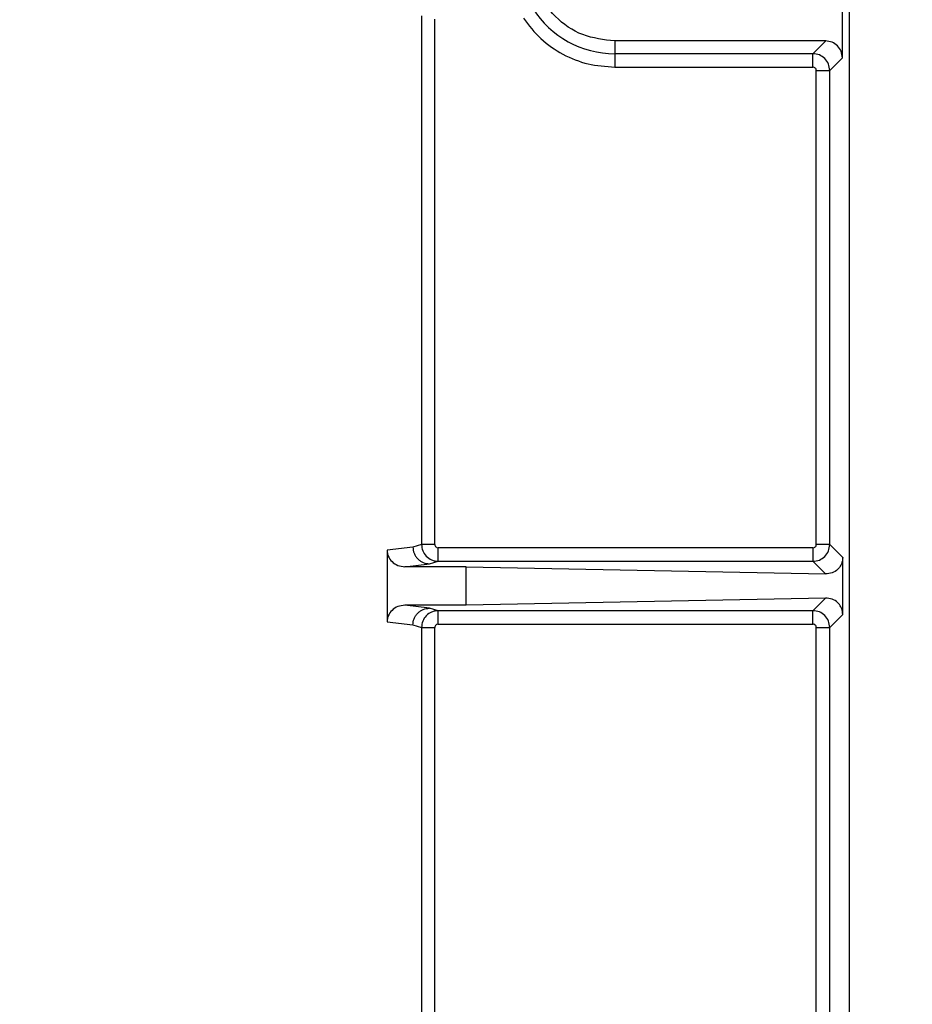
# Model space of a CAD drawing. Header units: inches. Extents: x 170 to 312, y 215 to 248.
# Tile 70 of 216: x 176.151 to 176.282, y 244.119 to 244.263. Entities that reach past the tile are written whole.
import ezdxf

# ---------------------------------------------------------------- set-up
doc = ezdxf.new("R2010")
doc.units = ezdxf.units.IN
doc.header["$LTSCALE"] = 0.25
doc.header["$MEASUREMENT"] = 0
doc.layers.add('ANNOTATIONS', color=1, linetype='Continuous')
doc.layers.add('STANDARD MOTOR LH', color=7, linetype='Continuous')
doc.styles.add('ARIAL', font='arial.ttf', dxfattribs={"height": 0.09375})
doc.dimstyles.new('STANDARD$0', dxfattribs={"dimtxt": 0.09375, "dimasz": 0.09375, "dimexe": 0.03125, "dimexo": 0.046875, "dimgap": 0.09, "dimtad": 0, "dimtih": 1, "dimtoh": 1, "dimdec": 4, "dimzin": 0, "dimdsep": 46, "dimtxsty": 'ARIAL', "dimcen": 0.09, "dimadec": 0, "dimazin": 0, "dimtfac": 1, "dimtdec": 4, "dimtofl": 0, "dimtmove": 0, "dimatfit": 1, "dimfxl": 1, "dimtolj": 1, "dimtzin": 0, "dimarcsym": 0})

# ---------------------------------------------------------------- blocks, each defined once
blk = doc.blocks.new('*D23')
at = {"layer": 'ANNOTATIONS', "color": 0, "lineweight": -2, "transparency": 16777216}
for p, q in [((175.7312287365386, 244.6669539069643), (175.7312287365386, 245.2745744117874)), ((176.9319160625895, 243.2737009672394), (176.9319160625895, 245.2745744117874)), ((175.8249787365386, 245.2433244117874), (176.1504763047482, 245.2433244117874)), ((176.8381660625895, 245.2433244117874), (176.5126684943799, 245.2433244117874))]:
    blk.add_line(p, q, dxfattribs=at)
at = {"layer": 'ANNOTATIONS', "color": 0, "transparency": 16777216}
for points in [[(175.8249787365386, 245.2589494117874), (175.8249787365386, 245.2276994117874), (175.7312287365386, 245.2433244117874)], [(176.8381660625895, 245.2589494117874), (176.8381660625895, 245.2276994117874), (176.9319160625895, 245.2433244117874)]]:
    blk.add_solid(points, dxfattribs=at)
at = {"layer": 'defpoints', "color": 0, "transparency": 16777216}
for p in [(175.7312287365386, 245.2433244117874), (175.7312287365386, 244.6200789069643), (176.9319160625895, 243.2268259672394)]:
    blk.add_point(p, dxfattribs=at)
at = {"layer": 'ANNOTATIONS', "color": 0, "transparency": 16777216, "insert": (176.331572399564, 245.2433244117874), "char_height": 0.09375, "attachment_point": 5, "style": 'ARIAL'}
blk.add_mtext('\\A1;20"', dxfattribs=at)
blk = doc.blocks.new('*D24')
at = {"layer": 'ANNOTATIONS', "color": 0, "lineweight": -2, "transparency": 16777216}
for p, q in [((175.869416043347, 244.2716909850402), (175.869416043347, 244.8408606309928)), ((176.9319160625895, 243.2737009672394), (176.9319160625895, 244.8408606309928)), ((175.963166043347, 244.8096106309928), (176.1155560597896, 244.8096106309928)), ((176.8381660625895, 244.8096106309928), (176.685776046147, 244.8096106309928))]:
    blk.add_line(p, q, dxfattribs=at)
at = {"layer": 'ANNOTATIONS', "color": 0, "transparency": 16777216}
for points in [[(175.963166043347, 244.8252356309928), (175.963166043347, 244.7939856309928), (175.869416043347, 244.8096106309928)], [(176.8381660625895, 244.8252356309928), (176.8381660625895, 244.7939856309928), (176.9319160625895, 244.8096106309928)]]:
    blk.add_solid(points, dxfattribs=at)
at = {"layer": 'defpoints', "color": 0, "transparency": 16777216}
for p in [(176.9319160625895, 244.8096106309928), (175.869416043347, 244.2248159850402), (176.9319160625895, 243.2268259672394)]:
    blk.add_point(p, dxfattribs=at)
at = {"layer": 'ANNOTATIONS', "color": 0, "transparency": 16777216, "insert": (176.4006660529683, 244.8096106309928), "char_height": 0.09375, "attachment_point": 5, "style": 'ARIAL'}
blk.add_mtext('\\A1;17 3/8"', dxfattribs=at)

msp = doc.modelspace()

# ---------------------------------------------------------------- linework, layer by layer
at = {"layer": 'STANDARD MOTOR LH'}
for p, q in [((176.2714301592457, 244.2574624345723), (176.2714301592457, 244.2660734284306)), ((176.2724613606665, 244.0944578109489), (176.2724613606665, 244.2654445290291)), ((176.2096437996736, 244.2636335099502), (176.2096437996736, 244.1860348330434)), ((176.2116102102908, 244.1860348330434), (176.2116160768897, 244.2631061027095)), ((176.2689710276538, 244.2599217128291), (176.2380124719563, 244.2599217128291)), ((176.2380124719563, 244.2599217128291), (176.2380124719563, 244.2560873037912)), ((176.2671040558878, 244.2580543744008), (176.2689710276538, 244.2599217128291)), ((176.2671040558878, 244.2580543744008), (176.2380124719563, 244.2580543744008)), ((176.2695631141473, 244.2555956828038), (176.2714301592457, 244.2574624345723)), ((176.2380124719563, 244.2560873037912), (176.2671040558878, 244.2560873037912)), ((176.2675958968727, 244.2555956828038), (176.2695631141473, 244.2555956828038)), ((176.2675958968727, 244.1860348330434), (176.2675958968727, 244.2555956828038)), ((176.2695631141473, 244.1860348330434), (176.2695631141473, 244.2555956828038)), ((176.2083872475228, 244.1856646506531), (176.2045886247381, 244.1852123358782)), ((176.2096437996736, 244.1860348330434), (176.2083872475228, 244.1856646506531)), ((176.2116102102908, 244.1860348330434), (176.2096437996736, 244.1860348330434)), ((176.2121021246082, 244.1835755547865), (176.2121021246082, 244.1855432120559)), ((176.2671040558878, 244.1855432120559), (176.2121021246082, 244.1855432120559)), ((176.2671040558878, 244.1855432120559), (176.2671040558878, 244.1835755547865)), ((176.2695631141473, 244.1860348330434), (176.2675958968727, 244.1860348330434)), ((176.2714699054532, 244.1841281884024), (176.2695631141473, 244.1860348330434)), ((176.2045886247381, 244.1852123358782), (176.2045886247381, 244.1746900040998)), ((176.2714699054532, 244.1757741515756), (176.2714699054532, 244.1841281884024)), ((176.2072089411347, 244.1827829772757), (176.210799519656, 244.1832053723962)), ((176.2162222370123, 244.1827829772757), (176.2072089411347, 244.1827829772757)), ((176.210799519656, 244.1832053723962), (176.2121021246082, 244.1835755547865)), ((176.2121021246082, 244.1835755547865), (176.2671040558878, 244.1835755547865)), ((176.2162222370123, 244.1771193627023), (176.2162222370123, 244.1827829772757)), ((176.2162222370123, 244.1827829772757), (176.2689601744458, 244.181719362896)), ((176.2689601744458, 244.181719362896), (176.2671040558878, 244.1835755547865)), ((176.210799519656, 244.1766969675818), (176.2072089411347, 244.1771193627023)), ((176.2162222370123, 244.1771193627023), (176.2072089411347, 244.1771193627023)), ((176.2689601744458, 244.178182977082), (176.2162222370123, 244.1771193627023)), ((176.2671040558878, 244.1763267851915), (176.2689601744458, 244.178182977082)), ((176.2121021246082, 244.1763267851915), (176.210799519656, 244.1766969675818)), ((176.2671040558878, 244.1763267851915), (176.2121021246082, 244.1763267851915)), ((176.2121021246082, 244.1743591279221), (176.2121021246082, 244.1763267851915)), ((176.2695631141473, 244.1738675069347), (176.2714699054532, 244.1757741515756)), ((176.2045886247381, 244.1746900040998), (176.2083872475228, 244.1742376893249)), ((176.2083872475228, 244.1742376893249), (176.2096437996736, 244.1738675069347)), ((176.2121021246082, 244.1743591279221), (176.2671040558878, 244.1743591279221)), ((176.2096437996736, 244.1738675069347), (176.2096437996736, 244.0962688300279)), ((176.2096437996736, 244.1738675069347), (176.2116102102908, 244.1738675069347)), ((176.2116160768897, 244.0967962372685), (176.2116102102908, 244.1738675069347)), ((176.2675958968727, 244.1738675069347), (176.2695631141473, 244.1738675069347)), ((176.2675958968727, 244.1043066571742), (176.2675958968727, 244.1738675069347)), ((176.2695631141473, 244.1043066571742), (176.2695631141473, 244.1738675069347))]:
    msp.add_line(p, q, dxfattribs=at)
msp.add_arc((176.2380124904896, 244.2722247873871), 0.0141701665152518, 212.1655892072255, 270.0000000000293, dxfattribs=at)
for points, knots in [([(176.2380124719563, 244.2599217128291), (176.2364003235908, 244.2601065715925), (176.2331759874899, 244.2604762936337), (176.2291091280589, 244.2633213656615), (176.2262642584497, 244.2673882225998), (176.2258943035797, 244.2706124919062), (176.2257093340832, 244.2722245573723)], [0, 0, 0, 0, 0.2499976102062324, 0.5000013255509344, 0.7500113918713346, 1, 1, 1, 1]), ([(176.2245990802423, 244.2632527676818), (176.2254107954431, 244.2622071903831), (176.2270342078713, 244.2601160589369), (176.2303418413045, 244.2578655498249), (176.2340514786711, 244.2563678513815), (176.2366921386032, 244.2561808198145), (176.2380124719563, 244.2560873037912)], [0, 0, 0, 0, 0.2500039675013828, 0.5000023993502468, 0.7500005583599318, 1, 1, 1, 1]), ([(176.2714301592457, 244.2574624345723), (176.2713932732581, 244.2577848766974), (176.2713195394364, 244.2584294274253), (176.2707504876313, 244.2592419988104), (176.2699379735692, 244.2598109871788), (176.2692933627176, 244.2598848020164), (176.2689710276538, 244.2599217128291)], [0, 0, 0, 0, 0.2501136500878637, 0.4999685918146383, 0.7499613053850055, 1, 1, 1, 1]), ([(176.2695631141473, 244.2555956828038), (176.2695258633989, 244.2559174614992), (176.2694513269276, 244.2565613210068), (176.2688831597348, 244.2573740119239), (176.2680704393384, 244.257942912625), (176.267426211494, 244.2580172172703), (176.2671040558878, 244.2580543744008)], [0, 0, 0, 0, 0.2498263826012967, 0.4998873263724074, 0.7499113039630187, 1, 1, 1, 1]), ([(176.2671040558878, 244.2560873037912), (176.2671040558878, 244.2563395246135), (176.2671040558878, 244.2568440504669), (176.2671040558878, 244.2574854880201), (176.2671040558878, 244.2579428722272), (176.2671040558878, 244.2580172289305), (176.2671040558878, 244.2580543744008)], [0, 0, 0, 0, 0.2500259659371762, 0.5001354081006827, 0.7502887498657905, 1, 1, 1, 1]), ([(176.2675958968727, 244.2555956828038), (176.2675888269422, 244.255660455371), (176.2675747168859, 244.2557897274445), (176.2674598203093, 244.2559507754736), (176.2672987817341, 244.2560666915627), (176.2671693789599, 244.2560803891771), (176.2671040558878, 244.2560873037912)], [0, 0, 0, 0, 0.2505282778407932, 0.5000004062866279, 0.7475980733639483, 1, 1, 1, 1]), ([(176.2083871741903, 244.1856646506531), (176.2084211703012, 244.1853567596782), (176.2084734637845, 244.1848831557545), (176.2087753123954, 244.1843127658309), (176.2090864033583, 244.183919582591), (176.2094718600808, 244.1836017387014), (176.2100319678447, 244.1832936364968), (176.2104970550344, 244.1832401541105), (176.210799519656, 244.1832053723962)], [0, 0, 0, 0, 0.2393548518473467, 0.36818031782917, 0.4997576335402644, 0.6313412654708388, 0.7602466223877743, 0.9999999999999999, 0.9999999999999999, 0.9999999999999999, 0.9999999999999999]), ([(176.2096437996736, 244.1860348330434), (176.2096789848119, 244.1857227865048), (176.2097500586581, 244.1850924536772), (176.2103008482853, 244.1842743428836), (176.21097739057, 244.1838097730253), (176.2116047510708, 244.1836054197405), (176.2119358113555, 244.1835855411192), (176.2121021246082, 244.1835755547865)], [0, 0, 0, 0, 0.242402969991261, 0.4896530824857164, 0.741751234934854, 0.8702647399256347, 1, 1, 1, 1]), ([(176.2116102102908, 244.1860348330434), (176.2116172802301, 244.1859700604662), (176.211631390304, 244.1858407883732), (176.2117462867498, 244.1856797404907), (176.2119073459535, 244.1855638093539), (176.2120367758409, 244.1855501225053), (176.2121021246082, 244.1855432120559)], [0, 0, 0, 0, 0.2505048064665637, 0.4999535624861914, 0.7475280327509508, 0.9999999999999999, 0.9999999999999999, 0.9999999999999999, 0.9999999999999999]), ([(176.2671040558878, 244.1835755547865), (176.2674260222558, 244.1836127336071), (176.2680700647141, 244.1836871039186), (176.2688823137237, 244.184255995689), (176.2694516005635, 244.1850683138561), (176.2695259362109, 244.1857126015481), (176.2695631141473, 244.1860348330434)], [0, 0, 0, 0, 0.2499153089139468, 0.4999157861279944, 0.749889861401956, 1, 1, 1, 1]), ([(176.2671040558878, 244.1855432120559), (176.2671689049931, 244.1855502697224), (176.2672981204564, 244.1855643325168), (176.2674592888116, 244.1856791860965), (176.267575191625, 244.1858401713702), (176.2675889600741, 244.1859696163), (176.2675958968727, 244.1860348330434)], [0, 0, 0, 0, 0.2508129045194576, 0.4997587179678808, 0.7479692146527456, 0.9999999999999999, 0.9999999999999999, 0.9999999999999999, 0.9999999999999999]), ([(176.2045886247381, 244.1852123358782), (176.2045976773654, 244.1850577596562), (176.2046157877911, 244.1847485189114), (176.2048121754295, 244.1841463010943), (176.2052871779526, 244.1834688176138), (176.206161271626, 244.1828961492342), (176.2068544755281, 244.1828212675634), (176.2072089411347, 244.1827829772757)], [0, 0, 0, 0, 0.1172287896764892, 0.2345245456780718, 0.4764513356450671, 0.7322865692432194, 1, 1, 1, 1]), ([(176.2714699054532, 244.1841281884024), (176.2714609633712, 244.1839709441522), (176.2714429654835, 244.1836544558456), (176.2712954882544, 244.1831936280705), (176.2710640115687, 244.1827626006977), (176.2706324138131, 244.1822617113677), (176.2699239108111, 244.1818039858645), (176.2692861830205, 244.1817479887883), (176.2689601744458, 244.181719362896)], [0, 0, 0, 0, 0.1126625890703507, 0.2267580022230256, 0.3487671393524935, 0.4744012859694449, 0.7313121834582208, 1, 1, 1, 1]), ([(176.2072089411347, 244.1771193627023), (176.2068544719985, 244.177081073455), (176.2061612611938, 244.1770061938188), (176.2052872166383, 244.1764335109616), (176.2048119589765, 244.1757559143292), (176.2046159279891, 244.1751535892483), (176.2045977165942, 244.1748443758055), (176.2045886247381, 244.1746900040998)], [0, 0, 0, 0, 0.2677150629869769, 0.5235518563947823, 0.7654801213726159, 0.8829183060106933, 1, 1, 1, 1]), ([(176.2714699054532, 244.1757741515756), (176.2714611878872, 244.1759297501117), (176.2714434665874, 244.1762460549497), (176.2712978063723, 244.1767056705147), (176.2710645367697, 244.1771373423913), (176.2706343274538, 244.1776401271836), (176.2699237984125, 244.1780981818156), (176.2692861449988, 244.1781542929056), (176.2689601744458, 244.178182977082)], [0, 0, 0, 0, 0.1115427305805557, 0.2267470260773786, 0.3472702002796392, 0.4743626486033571, 0.7312924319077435, 1, 1, 1, 1]), ([(176.2083871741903, 244.1742376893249), (176.2084212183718, 244.1745459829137), (176.2084735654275, 244.1750200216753), (176.2087756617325, 244.1755907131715), (176.2090873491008, 244.1759833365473), (176.2094726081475, 244.1763011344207), (176.210032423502, 244.1766092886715), (176.2104972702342, 244.1766624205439), (176.210799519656, 244.1766969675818)], [0, 0, 0, 0, 0.2396593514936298, 0.3685053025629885, 0.499993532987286, 0.6315860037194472, 0.7604524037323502, 1, 1, 1, 1]), ([(176.2121021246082, 244.1763267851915), (176.2119357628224, 244.1763168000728), (176.2116046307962, 244.1762969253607), (176.2109772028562, 244.1760926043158), (176.2103006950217, 244.175627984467), (176.2097499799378, 244.1748098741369), (176.2096789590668, 244.1741795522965), (176.2096437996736, 244.1738675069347)], [0, 0, 0, 0, 0.1297697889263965, 0.258298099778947, 0.5103738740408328, 0.7576070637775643, 1, 1, 1, 1]), ([(176.2695631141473, 244.1738675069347), (176.2695258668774, 244.174189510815), (176.2694513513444, 244.1748337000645), (176.2688825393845, 244.1756462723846), (176.2680700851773, 244.1762152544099), (176.2674260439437, 244.1762896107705), (176.2671040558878, 244.1763267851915)], [0, 0, 0, 0, 0.2499652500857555, 0.500071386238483, 0.7500609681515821, 1, 1, 1, 1]), ([(176.2671040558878, 244.1743591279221), (176.2671040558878, 244.174611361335), (176.2671040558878, 244.1751159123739), (176.2671040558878, 244.1757572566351), (176.2671040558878, 244.1762153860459), (176.2671040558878, 244.1762896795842), (176.2671040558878, 244.1763267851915)], [0, 0, 0, 0, 0.2499979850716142, 0.5000794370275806, 0.7503166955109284, 1, 1, 1, 1]), ([(176.2121021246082, 244.1743591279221), (176.2120372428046, 244.1743520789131), (176.211907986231, 244.1743380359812), (176.2117470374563, 244.174223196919), (176.2116306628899, 244.1740625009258), (176.2116170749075, 244.173932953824), (176.2116102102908, 244.1738675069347)], [0, 0, 0, 0, 0.2508534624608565, 0.4997465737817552, 0.7472731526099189, 1, 1, 1, 1]), ([(176.2675958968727, 244.1738675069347), (176.2675888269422, 244.1739322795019), (176.2675747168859, 244.1740615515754), (176.2674598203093, 244.1742225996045), (176.2672987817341, 244.1743385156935), (176.2671693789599, 244.1743522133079), (176.2671040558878, 244.1743591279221)], [0, 0, 0, 0, 0.2505282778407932, 0.5000004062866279, 0.7475980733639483, 1, 1, 1, 1])]:
    msp.add_open_spline(points, degree=3, knots=knots, dxfattribs=at)

# ---------------------------------------------------------------- dimensions: what is measured, and where the dimension line sits
at = {"layer": 'ANNOTATIONS'}
for base, p1, p2, text, picture, middle in [((175.7312287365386, 245.2433244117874), (176.9319160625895, 243.2268259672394), (175.7312287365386, 244.6200789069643), '20"', '*D23', (176.331572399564, 245.2433244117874)), ((176.9319160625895, 244.8096106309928), (175.869416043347, 244.2248159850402), (176.9319160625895, 243.2268259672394), '17 3/8"', '*D24', (176.4006660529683, 244.8096106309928))]:
    dim = msp.add_linear_dim(base=base, p1=p1, p2=p2, text=text, dimstyle='STANDARD$0', dxfattribs=at)
    dim.commit()
    dim.dimension.update_dxf_attribs({"geometry": picture, "text_midpoint": middle, "dimtype": 160})

doc.saveas('drawing.dxf')
